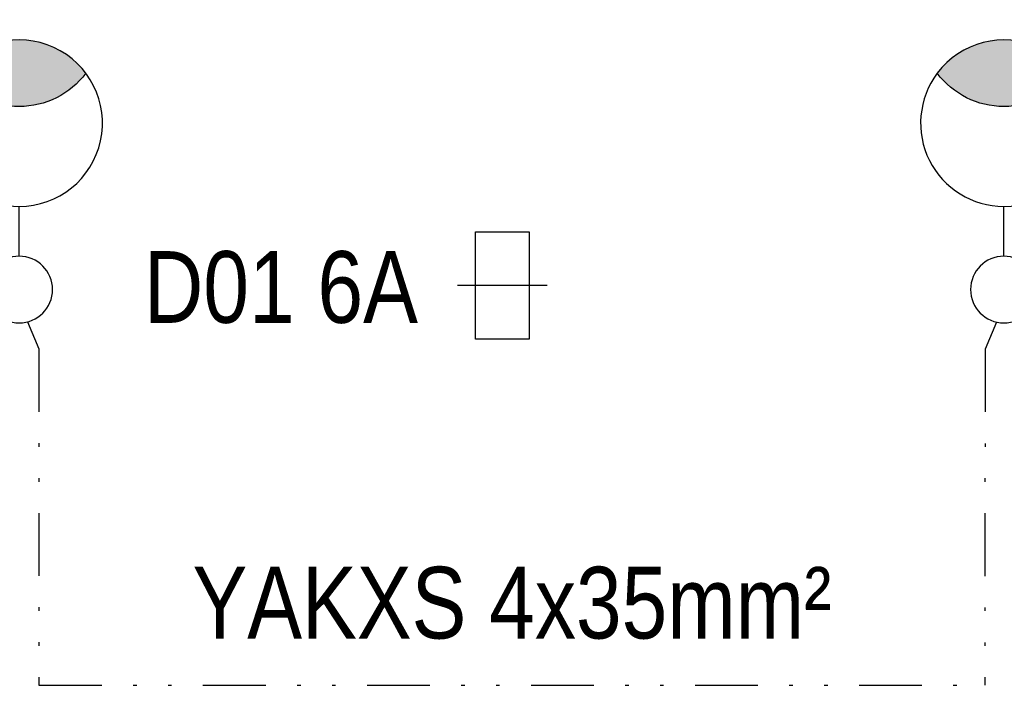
# Model space of a CAD drawing. Header units: metres. Extents: x 0 to 6498863, y 0 to 5963305.
# Tile 49 of 84: x 6498380 to 6498408, y 5963182 to 5963201. Entities that reach past the tile are written whole.
import ezdxf
from ezdxf import colors
from ezdxf.entities.mleader import LeaderData, LeaderLine
from ezdxf.math import Vec2, Vec3

# ---------------------------------------------------------------- set-up
doc = ezdxf.new("R2010")
doc.units = ezdxf.units.M
doc.header["$MEASUREMENT"] = 0
doc.linetypes.add('DIVIDE', pattern=[1.25, 0.5, -0.25, 0, -0.25, 0, -0.25])
doc.layers.get('0').update_dxf_attribs({"color": 8, "linetype": 'CONTINUOUS', "lineweight": 13})
doc.layers.add('E_proj_ośw_latarnia 8650_obw. 200', color=1, linetype='CONTINUOUS', lineweight=30)
doc.layers.add('E_proj_urządzenia_obw. 200', color=1, linetype='CONTINUOUS', lineweight=25)
doc.styles.add('Andy 14', font='arial.ttf', dxfattribs={"height": 2.8})
doc.styles.add('Narrow', font='ARIALN.TTF', dxfattribs={"height": 2})

# ---------------------------------------------------------------- blocks, each defined once
blk = doc.blocks.new('oprawa drogi')
at = {"linetype": 'Continuous'}
blk.add_hatch(color=256, dxfattribs=at).paths.add_polyline_path([(1.856, 6.034, -0.499961), (-1.857, 6.035, -0.500018)])
for points in [[(0, 0.928, -1), (0, -0.928, -1), (0, 0.928), (0, 2.321, -1.618034), (1.857, 6.034, -0.618034), (0, 2.321)], [(-1.857, 6.034, 0.499961), (1.857, 6.034)]]:
    blk.add_lwpolyline(points, format="xyb", dxfattribs=at)

msp = doc.modelspace()

# ---------------------------------------------------------------- linework, layer by layer
at = {"layer": 'E_proj_urządzenia_obw. 200', "linetype": 'Continuous', "ltscale": 0.1}
msp.add_line((6498394.837, 5963193.238), (6498392.337, 5963193.238), dxfattribs=at)
at = {"layer": 'E_proj_urządzenia_obw. 200', "linetype": 'DIVIDE', "lineweight": 30, "ltscale": 3.5}
msp.add_line((6498407.369, 5963192.218), (6498407.053, 5963191.46), dxfattribs=at)
at = {"layer": 'E_proj_urządzenia_obw. 200', "linetype": 'Continuous', "ltscale": 0.1}
msp.add_lwpolyline([(6498394.337, 5963191.738), (6498392.837, 5963191.738), (6498392.837, 5963194.738), (6498394.337, 5963194.738)], close=True, dxfattribs=at)
at = {"layer": 'E_proj_urządzenia_obw. 200', "linetype": 'DIVIDE', "lineweight": 30, "ltscale": 3.5}
for points in [[(6498380.348, 5963192.224), (6498380.664, 5963191.466)], [(6498380.664, 5963191.466), (6498380.664, 5963182.091), (6498407.053, 5963182.091)], [(6498407.053, 5963191.46), (6498407.051, 5963182.091)]]:
    msp.add_lwpolyline(points, dxfattribs=at)

# ---------------------------------------------------------------- block references
at = {"layer": 'E_proj_ośw_latarnia 8650_obw. 200', "xscale": -1}
for p in [(6498380.114, 5963193.123), (6498407.578, 5963193.123)]:
    msp.add_blockref('oprawa drogi', p, dxfattribs=at)

# ---------------------------------------------------------------- texts
at = {"layer": 'E_proj_urządzenia_obw. 200', "insert": (6498387.414, 5963193.181), "char_height": 2, "attachment_point": 5, "style": 'Narrow'}
msp.add_mtext('D01 6A', dxfattribs=at)

# ---------------------------------------------------------------- next in the draw order: leaders
at = {"layer": 'E_proj_ośw_latarnia 8650_obw. 200', "lineweight": 20}
ml = msp.add_multileader_mtext('Standard', dxfattribs=at)
ml.set_content('\\A1;{\\fArial|b1|i0|c238|p34;\\H0.35x; \\H2.85714x;LT 207}\\P{\\fArial Narrow|b0|i0|c0|p34;\\H0.9x;słup - \\fArial Narrow|b0|i0|c238|p34;10\\fArial Narrow|b0|i0|c0|p34;m}', color=256, style='Andy 14')
ml.set_leader_properties()
ml.build(insert=Vec2(0, 0))
ml.multileader.update_dxf_attribs({"has_text_frame": 1, "text_right_attachment_type": 6, "dogleg_length": 0.36, "arrow_head_size": 0.18})
ctx = ml.context
ctx.base_point, ctx.char_height, ctx.arrow_head_size, ctx.landing_gap_size, ctx.plane_origin = Vec3(6498374.693, 5963210.387), 2, 0.18, 0.8, Vec3(6498284.717, 5963432.432)
ctx.right_attachment = 6
notes = []
notes.append((ctx, [(0, (0, 0, 0), (0, 0), (1, 0), 1, [])]))
ctx.mtext.insert, ctx.mtext.defined_height, ctx.mtext.line_spacing_factor, ctx.mtext.flow_direction = Vec3(6498375.493, 5963211.637), 1.32, 0.9, 5
ctx.mtext.has_bg_fill, ctx.mtext.bg_color, ctx.mtext.bg_scale_factor, ctx.mtext.bg_transparency, ctx.mtext.use_window_bg_color = 1, -1073741824, 1.3, 0, 1
for ctx, leaders in notes:
    for number, flags, end, landing, length, lines in leaders:
        leader = LeaderData()
        leader.index, (leader.has_last_leader_line, leader.has_dogleg_vector, leader.attachment_direction) = number, flags
        leader.last_leader_point, leader.dogleg_vector, leader.dogleg_length = Vec3(end), Vec3(landing), length
        for number, points, colour, breaks in lines:
            line = LeaderLine()
            line.index, line.vertices, line.color, line.breaks = number, Vec3.list(points), colors.encode_raw_color(colour), breaks
            leader.lines.append(line)
        ctx.leaders.append(leader)

# ---------------------------------------------------------------- next in the draw order: texts
at = {"layer": 'E_proj_urządzenia_obw. 200', "insert": (6498393.858, 5963182.091), "char_height": 2, "attachment_point": 5, "line_spacing_factor": 1.2, "style": 'Narrow'}
msp.add_mtext('YAKXS 4x35mm²\\Pdł. 51m (trasa 45m)', dxfattribs=at)

doc.saveas('drawing.dxf')
